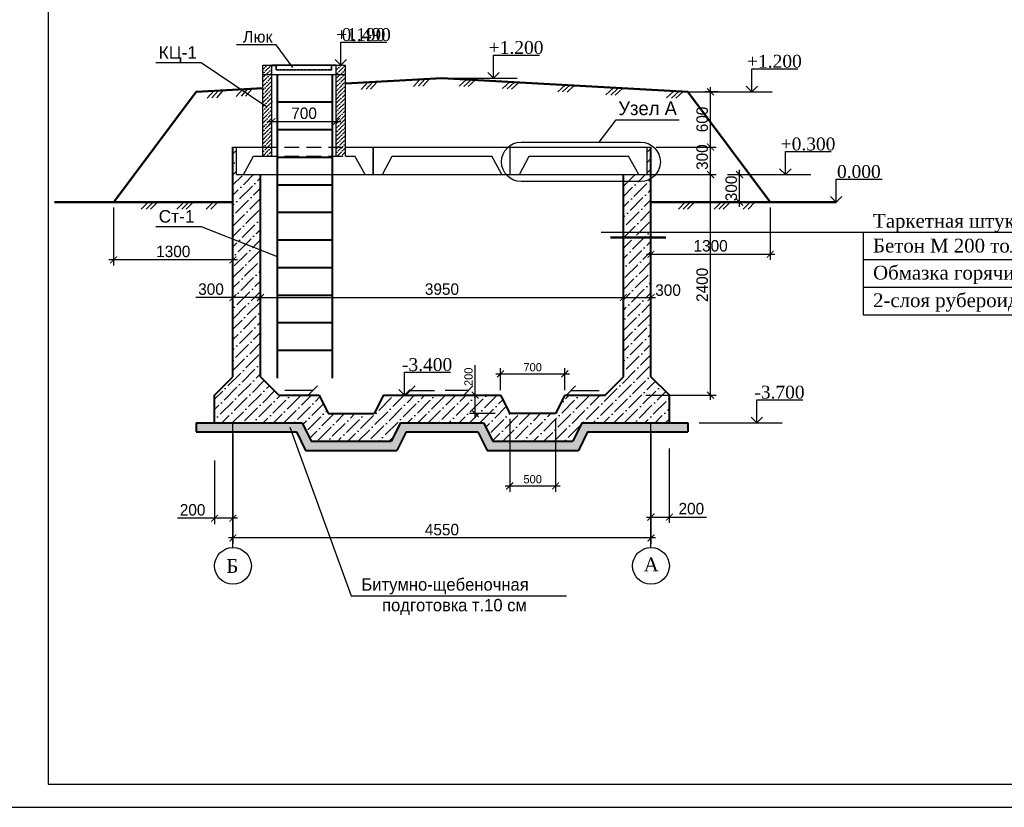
# Model space of a CAD drawing. Header units: millimetres. Extents: x -5733 to 3442, y -1003 to 2277.
# Tile 1 of 20: x 2047 to 2262, y -81 to 90. Entities that reach past the tile are written whole.
import ezdxf
from ezdxf.enums import TextEntityAlignment as Align

# ---------------------------------------------------------------- set-up
doc = ezdxf.new("R2010")
doc.units = ezdxf.units.MM
for name, pattern in [('ACAD_ISO10W100', [18, 12, -3, 0, -3]), ('HIDDEN2', [4.7625, 3.175, -1.5875]), ('HIDDENX2', [0.75, 0.5, -0.25])]:
    doc.linetypes.add(name, pattern=pattern)
doc.styles.add('Arial_3', font='arial.ttf', dxfattribs={"height": 3})
doc.styles.add('style3', font='times.ttf', dxfattribs={"height": 2.5})
doc.styles.add('Times new roman', font='times.ttf', dxfattribs={"height": 2})
doc.styles.add('А2.0', font='GOTHIC.TTF', dxfattribs={"height": 1.8})
doc.styles.add('А2.5', font='GOTHIC.TTF', dxfattribs={"height": 2.5})
doc.styles.add('А2.7', font='arial.ttf', dxfattribs={"height": 2.7})
doc.styles.add('Оксана', font='romans.shx', dxfattribs={"width": 0.7, "height": 3})
doc.dimstyles.new('ISO-25', dxfattribs={"dimtxt": 3, "dimasz": 1.7, "dimexe": 1.25, "dimexo": 0.625, "dimtad": 1, "dimdec": 0, "dimlfac": 100, "dimtxsty": 'А2.5', "dimblk": 'ARCHTICK', "dimcen": 2, "dimclrd": 256, "dimclre": 256, "dimclrt": 256, "dimadec": 0, "dimazin": 0, "dimtfac": 1, "dimtdec": 0, "dimtmove": 0, "dimatfit": 3, "dimldrblk": 'OPEN90', "dimfxl": 1, "dimarcsym": 0})
doc.dimstyles.new('Oks100', dxfattribs={"dimtxt": 3, "dimasz": 2.5, "dimexe": 1, "dimexo": 1, "dimgap": 1, "dimtad": 1, "dimdec": 0, "dimlfac": 100, "dimzin": 0, "dimdsep": 46, "dimtxsty": 'Оксана', "dimblk": 'OBLIQUE', "dimcen": 2.5, "dimdle": 2, "dimadec": 0, "dimazin": 0, "dimtfac": 1, "dimtdec": 0, "dimtofl": 0, "dimtmove": 0, "dimatfit": 3, "dimldrblk": 'OBLIQUE', "dimfxl": 1, "dimtolj": 1, "dimtzin": 0, "dimarcsym": 0})
doc.dimstyles.new('Times new roman', dxfattribs={"dimtxt": 2, "dimasz": 1.3, "dimexe": 1.25, "dimexo": 0.625, "dimtad": 1, "dimdec": 0, "dimlfac": 100, "dimtxsty": 'Times new roman', "dimblk": 'OBLIQUE', "dimcen": 2.5, "dimdle": 1, "dimadec": 0, "dimazin": 0, "dimtfac": 1, "dimtdec": 0, "dimtmove": 0, "dimatfit": 3, "dimldrblk": 'OPEN90', "dimfxl": 1, "dimarcsym": 0})
pattern_1 = [(45, (2350.40182, -215.48142), (-0.044901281, 0.044901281), [])]

# ---------------------------------------------------------------- blocks, each defined once
blk = doc.blocks.new('_ArchTick')
at = {"color": 0, "const_width": 0.15}
blk.add_lwpolyline([(-0.5, -0.5), (0.5, 0.5)], dxfattribs=at)
blk = doc.blocks.new('*D2564')
at = {"color": 0, "lineweight": -2, "transparency": 16777216}
for p, q in [((2093.92, 0.07), (2093.92, -23.81)), ((2184.92, 0.07), (2184.92, -23.81)), ((2185.92, -22.56), (2092.92, -22.56))]:
    blk.add_line(p, q, dxfattribs=at)
at = {"layer": 'Defpoints', "color": 0}
for p in [(2093.92, 1.2), (2184.92, 1.2), (2093.92, -22.56)]:
    blk.add_point(p, dxfattribs=at)
at = {"color": 0, "lineweight": -2, "transparency": 16777216, "xscale": 1.5, "yscale": 1.5, "zscale": 1.5, "rotation": 180}
blk.add_blockref('_ArchTick', (2093.92, -22.56), dxfattribs=at)
at = {"color": 0, "lineweight": -2, "transparency": 16777216, "xscale": 1.5, "yscale": 1.5, "zscale": 1.5}
blk.add_blockref('_ArchTick', (2184.92, -22.56), dxfattribs=at)
at = {"color": 0, "transparency": 16777216, "insert": (2139.42, -20.75), "char_height": 2.5, "attachment_point": 5, "style": 'А2.5'}
blk.add_mtext('4550', dxfattribs=at)
blk = doc.blocks.new('_Open90')
at = {"color": 0, "lineweight": -2}
for p, q in [((0, 0), (-1, 0)), ((-0.5, 0.5), (0, 0)), ((0, 0), (-0.5, -0.5))]:
    blk.add_line(p, q, dxfattribs=at)
blk = doc.blocks.new('*D2565')
at = {"color": 0, "lineweight": -2, "transparency": 16777216}
for p, q in [((2183.83, 56.51), (2199.14, 56.51)), ((2197.89, 7.51), (2197.89, 57.51)), ((2183.83, 8.51), (2199.14, 8.51))]:
    blk.add_line(p, q, dxfattribs=at)
at = {"layer": 'Defpoints', "color": 0}
for p in [(2182.7, 56.51), (2197.89, 56.51), (2182.7, 8.51)]:
    blk.add_point(p, dxfattribs=at)
at = {"color": 0, "lineweight": -2, "transparency": 16777216, "xscale": 1.5, "yscale": 1.5, "zscale": 1.5}
for p, rotation in [((2197.89, 56.51), 90), ((2197.89, 8.51), 270)]:
    blk.add_blockref('_ArchTick', p, dxfattribs=dict(at, rotation=rotation))
at = {"color": 0, "transparency": 16777216, "insert": (2196.08, 32.51), "char_height": 2.5, "attachment_point": 5, "rotation": 90, "style": 'А2.5'}
blk.add_mtext('2400', dxfattribs=at)
blk = doc.blocks.new('*D2568')
at = {"color": 0, "lineweight": -2, "transparency": 16777216}
for p, q in [((2184.92, -3.12), (2184.92, -19.26)), ((2188.92, -3.12), (2188.92, -19.26)), ((2183.92, -18.01), (2188.92, -18.01)), ((2188.92, -18.01), (2196.99, -18.01))]:
    blk.add_line(p, q, dxfattribs=at)
at = {"layer": 'Defpoints', "color": 0}
for p in [(2184.92, -1.99), (2188.92, -1.99), (2188.92, -18.01)]:
    blk.add_point(p, dxfattribs=at)
at = {"color": 0, "lineweight": -2, "transparency": 16777216, "xscale": 1.5, "yscale": 1.5, "zscale": 1.5, "rotation": 180}
blk.add_blockref('_ArchTick', (2184.92, -18.01), dxfattribs=at)
at = {"color": 0, "lineweight": -2, "transparency": 16777216, "xscale": 1.5, "yscale": 1.5, "zscale": 1.5}
blk.add_blockref('_ArchTick', (2188.92, -18.01), dxfattribs=at)
at = {"color": 0, "transparency": 16777216, "insert": (2193.71, -16.19), "char_height": 2.5, "attachment_point": 5, "style": 'А2.5'}
blk.add_mtext('200', dxfattribs=at)
blk = doc.blocks.new('*D2569')
at = {"color": 0, "lineweight": -2, "transparency": 16777216}
for p, q in [((2089.92, -5.69), (2089.92, -19.52)), ((2093.92, -5.69), (2093.92, -19.52)), ((2089.92, -18.27), (2081.85, -18.27)), ((2094.92, -18.27), (2089.92, -18.27))]:
    blk.add_line(p, q, dxfattribs=at)
at = {"layer": 'Defpoints', "color": 0}
for p in [(2089.92, -4.57), (2093.92, -4.57), (2089.92, -18.27)]:
    blk.add_point(p, dxfattribs=at)
at = {"color": 0, "lineweight": -2, "transparency": 16777216, "xscale": 1.5, "yscale": 1.5, "zscale": 1.5, "rotation": 180}
blk.add_blockref('_ArchTick', (2089.92, -18.27), dxfattribs=at)
at = {"color": 0, "lineweight": -2, "transparency": 16777216, "xscale": 1.5, "yscale": 1.5, "zscale": 1.5}
blk.add_blockref('_ArchTick', (2093.92, -18.27), dxfattribs=at)
at = {"color": 0, "transparency": 16777216, "insert": (2085.14, -16.45), "char_height": 2.5, "attachment_point": 5, "style": 'А2.5'}
blk.add_mtext('200', dxfattribs=at)
blk = doc.blocks.new('*D2570')
at = {"color": 0, "lineweight": -2, "transparency": 16777216}
for p, q in [((2186.05, 62.51), (2199.14, 62.51)), ((2197.89, 55.51), (2197.89, 63.51)), ((2186.05, 56.51), (2199.14, 56.51))]:
    blk.add_line(p, q, dxfattribs=at)
at = {"layer": 'Defpoints', "color": 0}
for p in [(2184.92, 62.51), (2197.89, 62.51), (2184.92, 56.51)]:
    blk.add_point(p, dxfattribs=at)
at = {"color": 0, "lineweight": -2, "transparency": 16777216, "xscale": 1.5, "yscale": 1.5, "zscale": 1.5}
for p, rotation in [((2197.89, 62.51), 90), ((2197.89, 56.51), 270)]:
    blk.add_blockref('_ArchTick', p, dxfattribs=dict(at, rotation=rotation))
at = {"color": 0, "transparency": 16777216, "insert": (2196.08, 60.31), "char_height": 2.5, "attachment_point": 5, "rotation": 90, "style": 'А2.5'}
blk.add_mtext('300', dxfattribs=at)
blk = doc.blocks.new('*D2571')
at = {"color": 0, "lineweight": -2, "transparency": 16777216}
for p, q in [((2102.41, 69.15), (2102.41, 69.28)), ((2116.41, 69.15), (2116.41, 69.28)), ((2101.41, 68.03), (2117.41, 68.03))]:
    blk.add_line(p, q, dxfattribs=at)
at = {"layer": 'Defpoints', "color": 0}
for p in [(2102.41, 68.03), (2116.41, 68.03), (2116.41, 68.03)]:
    blk.add_point(p, dxfattribs=at)
at = {"color": 0, "lineweight": -2, "transparency": 16777216, "xscale": 1.5, "yscale": 1.5, "zscale": 1.5, "rotation": 180}
blk.add_blockref('_ArchTick', (2102.41, 68.03), dxfattribs=at)
at = {"color": 0, "lineweight": -2, "transparency": 16777216, "xscale": 1.5, "yscale": 1.5, "zscale": 1.5}
blk.add_blockref('_ArchTick', (2116.41, 68.03), dxfattribs=at)
at = {"color": 0, "transparency": 16777216, "insert": (2109.41, 69.84), "char_height": 2.5, "attachment_point": 5, "style": 'А2.5'}
blk.add_mtext('700', dxfattribs=at)
blk = doc.blocks.new('*D2572')
at = {"color": 0, "lineweight": -2, "transparency": 16777216}
for p, q in [((2093.92, 36.38), (2093.92, 28.52)), ((2099.92, 36.38), (2099.92, 28.52)), ((2093.92, 29.77), (2085.87, 29.77)), ((2099.92, 29.77), (2092.92, 29.77))]:
    blk.add_line(p, q, dxfattribs=at)
at = {"layer": 'Defpoints', "color": 0}
for p in [(2093.92, 37.51), (2099.92, 37.51), (2099.92, 29.77)]:
    blk.add_point(p, dxfattribs=at)
at = {"color": 0, "lineweight": -2, "transparency": 16777216, "xscale": 1.5, "yscale": 1.5, "zscale": 1.5, "rotation": 180}
blk.add_blockref('_ArchTick', (2093.92, 29.77), dxfattribs=at)
at = {"color": 0, "lineweight": -2, "transparency": 16777216, "xscale": 1.5, "yscale": 1.5, "zscale": 1.5}
blk.add_blockref('_ArchTick', (2099.92, 29.77), dxfattribs=at)
at = {"color": 0, "transparency": 16777216, "insert": (2089.15, 31.58), "char_height": 2.5, "attachment_point": 5, "style": 'А2.5'}
blk.add_mtext('300', dxfattribs=at)
blk = doc.blocks.new('*D2573')
at = {"color": 0, "lineweight": -2, "transparency": 16777216}
for p, q in [((2178.92, 39.63), (2178.92, 28.52)), ((2099.92, 36.38), (2099.92, 28.52)), ((2098.92, 29.77), (2179.92, 29.77))]:
    blk.add_line(p, q, dxfattribs=at)
at = {"layer": 'Defpoints', "color": 0}
for p in [(2178.92, 40.75), (2099.92, 37.51), (2178.92, 29.77)]:
    blk.add_point(p, dxfattribs=at)
at = {"color": 0, "lineweight": -2, "transparency": 16777216, "xscale": 1.5, "yscale": 1.5, "zscale": 1.5, "rotation": 180}
blk.add_blockref('_ArchTick', (2099.92, 29.77), dxfattribs=at)
at = {"color": 0, "lineweight": -2, "transparency": 16777216, "xscale": 1.5, "yscale": 1.5, "zscale": 1.5}
blk.add_blockref('_ArchTick', (2178.92, 29.77), dxfattribs=at)
at = {"color": 0, "transparency": 16777216, "insert": (2139.42, 31.58), "char_height": 2.5, "attachment_point": 5, "style": 'А2.5'}
blk.add_mtext('3950', dxfattribs=at)
blk = doc.blocks.new('*D2574')
at = {"color": 0, "lineweight": -2, "transparency": 16777216}
for p, q in [((2178.92, 39.63), (2178.92, 28.52)), ((2184.92, 39.63), (2184.92, 28.52)), ((2177.92, 29.77), (2185.92, 29.77))]:
    blk.add_line(p, q, dxfattribs=at)
at = {"layer": 'Defpoints', "color": 0}
for p in [(2178.92, 40.75), (2184.92, 40.75), (2184.92, 29.77)]:
    blk.add_point(p, dxfattribs=at)
at = {"color": 0, "lineweight": -2, "transparency": 16777216, "xscale": 1.5, "yscale": 1.5, "zscale": 1.5, "rotation": 180}
blk.add_blockref('_ArchTick', (2178.92, 29.77), dxfattribs=at)
at = {"color": 0, "lineweight": -2, "transparency": 16777216, "xscale": 1.5, "yscale": 1.5, "zscale": 1.5}
blk.add_blockref('_ArchTick', (2184.92, 29.77), dxfattribs=at)
at = {"color": 0, "transparency": 16777216, "insert": (2188.64, 31.36), "char_height": 2.5, "attachment_point": 5, "style": 'А2.5'}
blk.add_mtext('300', dxfattribs=at)
blk = doc.blocks.new('*D2575')
at = {"color": 0, "lineweight": -2, "transparency": 16777216}
for p, q in [((2154.17, 3.38), (2154.17, -12.48)), ((2164.17, 3.38), (2164.17, -12.48)), ((2153.17, -11.23), (2165.17, -11.23))]:
    blk.add_line(p, q, dxfattribs=at)
at = {"layer": 'Defpoints', "color": 0}
for p in [(2154.17, 4.51), (2164.17, 4.51), (2164.17, -11.23)]:
    blk.add_point(p, dxfattribs=at)
at = {"color": 0, "lineweight": -2, "transparency": 16777216, "xscale": 1.5, "yscale": 1.5, "zscale": 1.5, "rotation": 180}
blk.add_blockref('_ArchTick', (2154.17, -11.23), dxfattribs=at)
at = {"color": 0, "lineweight": -2, "transparency": 16777216, "xscale": 1.5, "yscale": 1.5, "zscale": 1.5}
blk.add_blockref('_ArchTick', (2164.17, -11.23), dxfattribs=at)
at = {"color": 0, "transparency": 16777216, "insert": (2159.17, -9.78), "char_height": 1.8, "attachment_point": 5, "style": 'А2.0'}
blk.add_mtext('500', dxfattribs=at)
blk = doc.blocks.new('*D2576')
at = {"color": 0, "lineweight": -2, "transparency": 16777216}
for p, q in [((2151.17, 13.15), (2167.17, 13.15)), ((2152.17, 9.63), (2152.17, 14.4)), ((2166.17, 9.63), (2166.17, 14.4))]:
    blk.add_line(p, q, dxfattribs=at)
at = {"layer": 'Defpoints', "color": 0}
for p in [(2166.17, 13.15), (2152.17, 8.51), (2166.17, 8.51)]:
    blk.add_point(p, dxfattribs=at)
at = {"color": 0, "lineweight": -2, "transparency": 16777216, "xscale": 1.5, "yscale": 1.5, "zscale": 1.5, "rotation": 180}
blk.add_blockref('_ArchTick', (2152.17, 13.15), dxfattribs=at)
at = {"color": 0, "lineweight": -2, "transparency": 16777216, "xscale": 1.5, "yscale": 1.5, "zscale": 1.5}
blk.add_blockref('_ArchTick', (2166.17, 13.15), dxfattribs=at)
at = {"color": 0, "transparency": 16777216, "insert": (2159.17, 14.59), "char_height": 1.8, "attachment_point": 5, "style": 'А2.0'}
blk.add_mtext('700', dxfattribs=at)
blk = doc.blocks.new('*D2577')
at = {"color": 0, "lineweight": -2, "transparency": 16777216}
for p, q in [((2146.66, 8.51), (2146.66, 15.02)), ((2151.01, 8.51), (2145.41, 8.51)), ((2146.66, 3.51), (2146.66, 8.51)), ((2151.01, 4.51), (2145.41, 4.51))]:
    blk.add_line(p, q, dxfattribs=at)
at = {"layer": 'Defpoints', "color": 0}
for p in [(2146.66, 8.51), (2152.13, 8.51), (2152.13, 4.51)]:
    blk.add_point(p, dxfattribs=at)
at = {"color": 0, "lineweight": -2, "transparency": 16777216, "xscale": 1.5, "yscale": 1.5, "zscale": 1.5}
for p, rotation in [((2146.66, 8.51), 90), ((2146.66, 4.51), 270)]:
    blk.add_blockref('_ArchTick', p, dxfattribs=dict(at, rotation=rotation))
at = {"color": 0, "transparency": 16777216, "insert": (2145.21, 12.51), "char_height": 1.8, "attachment_point": 5, "rotation": 90, "style": 'А2.0'}
blk.add_mtext('200', dxfattribs=at)
blk = doc.blocks.new('_Oblique')
at = {"color": 0, "linetype": 'ByBlock', "lineweight": -2}
blk.add_line((-0.5, -0.5), (0.5, 0.5), dxfattribs=at)
blk = doc.blocks.new('vcBlockPos')
at = {"color": 0, "linetype": 'ByBlock', "lineweight": -2, "style": 'Arial_3', "flags": 1}
blk.add_attdef('КОЛИЧЕСТВО', text='', height=3, dxfattribs=at).set_placement((0, 0), align=Align.RIGHT)
at = {"color": 0, "linetype": 'ByBlock', "lineweight": -2, "style": 'Arial_3'}
blk.add_attdef('ПОЗИЦИЯ', text='', height=3, dxfattribs=at).set_placement((0, 0), align=Align.BOTTOM_CENTER)
blk.add_attdef('НТЕКСТ', text='', height=3, dxfattribs=at).set_placement((0, 0), align=Align.TOP_CENTER)
blk = doc.blocks.new('*D2584')
at = {"color": 0, "lineweight": -2, "transparency": 16777216}
for p, q in [((2197.89, 61.51), (2197.89, 75.51)), ((2199.54, 74.51), (2196.64, 74.51)), ((2186.05, 62.51), (2199.14, 62.51))]:
    blk.add_line(p, q, dxfattribs=at)
at = {"layer": 'Defpoints', "color": 0}
for p in [(2197.89, 74.51), (2200.66, 74.51), (2184.92, 62.51)]:
    blk.add_point(p, dxfattribs=at)
at = {"color": 0, "lineweight": -2, "transparency": 16777216, "xscale": 1.5, "yscale": 1.5, "zscale": 1.5}
for p, rotation in [((2197.89, 74.51), 90), ((2197.89, 62.51), 270)]:
    blk.add_blockref('_ArchTick', p, dxfattribs=dict(at, rotation=rotation))
at = {"color": 0, "transparency": 16777216, "insert": (2196.08, 68.51), "char_height": 2.5, "attachment_point": 5, "rotation": 90, "style": 'А2.5'}
blk.add_mtext('600', dxfattribs=at)
blk = doc.blocks.new('*D2585')
at = {"color": 0, "lineweight": -2, "transparency": 16777216}
for p, q in [((2204.22, 49.5), (2204.22, 57.51)), ((2205.18, 56.51), (2205.47, 56.51)), ((2205.18, 50.5), (2205.47, 50.5))]:
    blk.add_line(p, q, dxfattribs=at)
at = {"layer": 'Defpoints', "color": 0}
for p in [(2204.05, 56.51), (2204.22, 56.51), (2204.05, 50.5)]:
    blk.add_point(p, dxfattribs=at)
at = {"color": 0, "lineweight": -2, "transparency": 16777216, "xscale": 1.5, "yscale": 1.5, "zscale": 1.5}
for p, rotation in [((2204.22, 56.51), 90), ((2204.22, 50.5), 270)]:
    blk.add_blockref('_ArchTick', p, dxfattribs=dict(at, rotation=rotation))
at = {"color": 0, "transparency": 16777216, "insert": (2202.41, 53.5), "char_height": 2.5, "attachment_point": 5, "rotation": 90, "style": 'А2.5'}
blk.add_mtext('300', dxfattribs=at)
blk = doc.blocks.new('*D2586')
at = {"color": 0, "lineweight": -2, "transparency": 16777216}
for p, q in [((2184.92, 49.38), (2184.92, 37.94)), ((2210.9, 49.38), (2210.9, 37.94)), ((2183.92, 39.19), (2211.9, 39.19))]:
    blk.add_line(p, q, dxfattribs=at)
at = {"layer": 'Defpoints', "color": 0}
for p in [(2184.92, 50.5), (2210.9, 50.5), (2210.9, 39.19)]:
    blk.add_point(p, dxfattribs=at)
at = {"color": 0, "lineweight": -2, "transparency": 16777216, "xscale": 1.5, "yscale": 1.5, "zscale": 1.5, "rotation": 180}
blk.add_blockref('_ArchTick', (2184.92, 39.19), dxfattribs=at)
at = {"color": 0, "lineweight": -2, "transparency": 16777216, "xscale": 1.5, "yscale": 1.5, "zscale": 1.5}
blk.add_blockref('_ArchTick', (2210.9, 39.19), dxfattribs=at)
at = {"color": 0, "transparency": 16777216, "insert": (2197.91, 41), "char_height": 2.5, "attachment_point": 5, "style": 'А2.5'}
blk.add_mtext('1300', dxfattribs=at)
blk = doc.blocks.new('*D2587')
at = {"color": 0, "lineweight": -2, "transparency": 16777216}
for p, q in [((2067.93, 49.33), (2067.93, 36.71)), ((2093.92, 49.38), (2093.92, 36.71)), ((2094.92, 37.96), (2066.93, 37.96))]:
    blk.add_line(p, q, dxfattribs=at)
at = {"layer": 'Defpoints', "color": 0}
for p in [(2067.93, 50.45), (2093.92, 50.5), (2067.93, 37.96)]:
    blk.add_point(p, dxfattribs=at)
at = {"color": 0, "lineweight": -2, "transparency": 16777216, "xscale": 1.5, "yscale": 1.5, "zscale": 1.5, "rotation": 180}
blk.add_blockref('_ArchTick', (2067.93, 37.96), dxfattribs=at)
at = {"color": 0, "lineweight": -2, "transparency": 16777216, "xscale": 1.5, "yscale": 1.5, "zscale": 1.5}
blk.add_blockref('_ArchTick', (2093.92, 37.96), dxfattribs=at)
at = {"color": 0, "transparency": 16777216, "insert": (2080.93, 39.78), "char_height": 2.5, "attachment_point": 5, "style": 'А2.5'}
blk.add_mtext('1300', dxfattribs=at)

msp = doc.modelspace()

# ---------------------------------------------------------------- hatches: boundary and pattern name
h = msp.add_hatch()
h.set_pattern_fill('ANSI36', color=8, scale=0.2)
h.set_pattern_definition([(45, (5038.82974, -1645.6547), (0.3367596, 1.23478522), [1.5875, -0.3175, 0, -0.3175])])
h.paths.add_polyline_path([(2102.413, 80.307), (2100.413, 80.307), (2100.413, 62.507), (2102.413, 62.507)])
h.paths.add_polyline_path([(2102.413, 62.507), (2100.413, 62.507), (2100.413, 60.52), (2102.413, 60.52)])
h.paths.add_polyline_path([(2118.413, 62.507), (2116.413, 62.507), (2116.413, 60.52), (2118.413, 60.52)])
h.paths.add_polyline_path([(2118.413, 80.307), (2116.413, 80.307), (2116.413, 62.507), (2118.413, 62.507)])
h = msp.add_hatch()
h.set_pattern_fill('ANSI31', color=256, scale=0.02, style=0)
h.set_pattern_definition(pattern_1)
h.paths.add_polyline_path([(2103.382, 80.307), (2102.382, 80.307), (2102.382, 80.227), (2103.303, 80.227), (2103.303, 79.308), (2103.382, 79.308)])
h = msp.add_hatch()
h.set_pattern_fill('ANSI31', color=256, scale=0.02, style=0)
h.set_pattern_definition(pattern_1)
h.paths.add_polyline_path([(2115.462, 80.227), (2116.382, 80.227), (2116.382, 80.307), (2115.382, 80.307), (2115.382, 79.308), (2115.462, 79.308)])
h = msp.add_hatch()
h.set_pattern_fill('ANSI36', color=8, scale=0.5)
h.set_pattern_definition([(45, (5033.8487, -1641.8431), (0.841899, 3.08696304), [3.96875, -0.79375, 0, -0.79375])])
h.paths.add_polyline_path([(2099.924, 56.507), (2094.681, 56.507), (2094.681, 62.507), (2093.924, 62.507), (2093.924, 12.507), (2089.924, 8.507), (2089.924, 2.507), (2108.966, 2.507), (2110.966, -1.493), (2128.382, -1.493), (2130.382, 2.507), (2148.466, 2.507), (2150.466, -1.493), (2167.882, -1.493), (2169.882, 2.507), (2188.924, 2.507), (2188.924, 8.507), (2184.924, 12.507), (2184.924, 62.507), (2184.101, 62.507), (2184.101, 56.507), (2178.924, 56.507), (2178.924, 12.507), (2174.924, 8.507), (2166.174, 8.507), (2164.174, 4.507), (2154.174, 4.507), (2152.174, 8.507), (2126.674, 8.507), (2124.674, 4.507), (2114.674, 4.507), (2112.674, 8.507), (2103.924, 8.507), (2099.924, 12.507)])
h = msp.add_hatch()
h.set_pattern_fill('GRAVEL', color=8, scale=0.1)
h.set_pattern_definition([(228.0127875, (5035.67752, -1639.30314), (-20.320000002, -22.859999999), [0.3417214, -33.8304836]), (184.969741, (5035.44892, -1639.55714), (30.479999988, 2.5400001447), [0.5864047, -58.0540489]), (132.510447, (5034.86472, -1639.60794), (25.400000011, -27.93999999), [0.4134815, -40.9347228]), (267.273689, (5033.87412, -1640.24294), (2.5400000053, 50.7999999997), [0.5340045, -52.8664374]), (292.833654, (5033.84872, -1640.77634), (-12.700000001, 30.4799999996), [0.5236337, -51.8398077]), (357.273689, (5034.05192, -1641.25894), (-50.7999999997, 2.5400000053), [0.5340045, -52.8664374]), (37.6942405, (5034.58532, -1641.28434), (-33.0199999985, -25.400000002), [0.7061937, -69.9131153]), (72.2553284, (5035.14412, -1640.85254), (17.7800000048, 55.8799999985), [0.6667195, -66.0052566]), (121.4295656, (5035.34732, -1640.21754), (-20.320000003, 33.0199999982), [0.535813, -53.0455457]), (175.236358, (5035.06792, -1639.76034), (27.94, -2.540000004), [0.6117133, -29.973937]), (222.3974378, (5034.458324, -1639.70954), (-30.479999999, -27.940000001), [0.791078, -78.3167725]), (138.814075, (5036.38872, -1640.26834), (-17.779999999, 15.240000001), [0.2700045, -26.7305658]), (171.4692344, (5036.18552, -1640.09054), (33.020000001, -5.0799999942), [0.513682, -50.854639]), (225, (5035.6775, -1640.0143), (-4e-16, -2.54), [0.3592093, -3.2328931]), (203.19859, (5035.49972, -1639.70954), (12.7, 5.08), [0.1934413, -19.1506224]), (291.80141, (5035.32192, -1639.78574), (-2.54, 7.62), [0.2735656, -13.404753]), (30.963757, (5035.42352, -1640.03974), (7.62, 5.08), [0.4443197, -14.3662982]), (161.56505, (5035.8045, -1639.81114), (5.08, -2.54), [0.3212871, -7.7108981]), (16.3895403, (5033.84872, -1639.78574), (25.4, 7.62), [0.450088, -44.5588267]), (70.346176, (5034.28052, -1639.65874), (-10.160000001, -27.94), [0.377599, -37.3822157]), (293.19859, (5035.80452, -1639.30314), (-5.08, 12.7), [0.3868801, -18.9571836]), (343.6104597, (5035.95692, -1639.65874), (-25.4000000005, 7.619999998), [0.450088, -44.5588267]), (339.443955, (5033.84872, -1641.36054), (-12.7, 5.08), [0.4340352, -21.2677343]), (294.7751406, (5034.25512, -1641.51294), (-12.700000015, 27.939999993), [0.3636721, -36.0035934]), (66.80141, (5035.82992, -1641.84314), (5.08, 12.7), [0.3868801, -18.9571836]), (17.3540246, (5035.98232, -1641.48754), (-33.0199999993, -10.160000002), [0.4257827, -42.152376]), (69.443955, (5034.58532, -1641.84314), (-5.08, -12.7), [0.2170176, -21.484752]), (101.309932, (5035.6775, -1641.84314), (-2.54, 10.16), [0.1295146, -12.821995]), (165.963757, (5035.6521, -1641.71614), (7.62, -2.54), [0.5236337, -9.9490546]), (186.009006, (5035.14412, -1641.58914), (25.4, 2.5400000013), [0.485267, -48.0413649]), (303.690068, (5035.4235, -1640.26834), (-2.54, 5.08), [0.3663239, -8.7917764]), (353.1572266, (5035.62672, -1640.57314), (43.1800000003, -5.0799999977), [0.6395568, -63.316009]), (60.945396, (5036.26172, -1640.64934), (-10.16, -17.78), [0.2615082, -25.8893923]), (90, (5036.3887, -1640.4207), (-2.54, 2.54), [0.1524, -2.3876]), (120.256437, (5035.09332, -1641.51294), (10.159999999, -17.780000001), [0.352867, -34.9339408]), (48.0127875, (5034.91552, -1641.20814), (20.320000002, 22.859999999), [0.6834429, -33.4887622]), (0, (5035.3727, -1640.7001), (2.54, 2.54), [0.6604, -1.8796]), (325.3048465, (5036.03312, -1640.70014), (25.40000001, -17.779999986), [0.4016096, -39.7593167]), (254.054604, (5036.36332, -1640.92874), (-2.54, -10.16), [0.369829, -18.12165]), (207.6459754, (5036.26172, -1641.28434), (-48.2600000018, -25.3999999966), [0.6021451, -59.6124644]), (175.4260787, (5035.72832, -1641.56374), (-33.02, 2.54), [0.6370295, -63.0658465])])
h.paths.add_polyline_path([(2131.618, 0.507), (2147.23, 0.507), (2149.23, -3.493), (2169.118, -3.493), (2171.118, 0.507), (2192.924, 0.507), (2192.924, 2.507), (2169.882, 2.507), (2167.882, -1.493), (2150.466, -1.493), (2148.466, 2.507), (2130.382, 2.507), (2128.382, -1.493), (2110.966, -1.493), (2108.966, 2.507), (2085.924, 2.507), (2085.924, 0.507), (2107.73, 0.507), (2109.73, -3.493), (2129.618, -3.493)])

# ---------------------------------------------------------------- linework, layer by layer
for p, q in [((2077.146, 80.891), (2087.006, 80.891)), ((2087.006, 80.891), (2101.2, 71.353)), ((2137.678, 77.507), (2155.773, 77.507)), ((2193.193, 74.507), (2211.288, 74.507)), ((2201.604, 56.507), (2219.698, 56.507)), ((2201.604, 56.507), (2219.698, 56.507)), ((2077.146, 45.233), (2087.006, 45.233)), ((2087.006, 45.233), (2103.548, 38.693)), ((2174.059, 44.013), (2306.731, 44.013)), ((2231.089, 44.013), (2231.089, 26.013)), ((2231.089, 38.013), (2306.731, 38.013)), ((2231.089, 32.013), (2306.731, 32.013)), ((2231.089, 26.013), (2306.731, 26.013)), ((2195.383, 2.507), (2213.477, 2.507)), ((2106.295, 1.544), (2119.623, -35.127)), ((2119.623, -35.127), (2166.533, -35.127))]:
    msp.add_line(p, q)
at = {"lineweight": 30}
for p, q in [((2100.413, 60.52), (2100.413, 80.307)), ((2100.413, 80.307), (2118.413, 80.307)), ((2102.382, 80.307), (2103.383, 80.307)), ((2103.383, 80.307), (2102.382, 80.307)), ((2102.382, 80.227), (2103.303, 80.227)), ((2102.413, 60.52), (2102.413, 80.307)), ((2103.303, 79.308), (2103.303, 80.227)), ((2103.383, 79.308), (2103.383, 80.307)), ((2116.382, 80.307), (2115.382, 80.307)), ((2115.382, 79.308), (2115.382, 80.307)), ((2115.382, 80.307), (2116.382, 80.307)), ((2115.462, 79.308), (2115.462, 80.227)), ((2116.382, 80.227), (2115.462, 80.227)), ((2116.413, 60.52), (2116.413, 80.307)), ((2118.413, 60.52), (2118.413, 80.307)), ((2100.413, 78.307), (2118.413, 78.307)), ((2103.303, 79.308), (2103.383, 79.308)), ((2103.383, 79.308), (2115.382, 79.308)), ((2115.462, 79.308), (2115.382, 79.308)), ((2134.672, 77.283), (2133.231, 75.688)), ((2135.732, 77.333), (2134.29, 75.738)), ((2136.681, 77.378), (2135.24, 75.782)), ((2144.74, 77.194), (2143.152, 75.744)), ((2096.06, 75.093), (2094.619, 73.498)), ((2097.12, 75.143), (2095.679, 73.548)), ((2098.07, 75.188), (2096.628, 73.592)), ((2123.278, 76.619), (2121.837, 75.024)), ((2124.338, 76.669), (2122.896, 75.074)), ((2125.288, 76.714), (2123.846, 75.119)), ((2145.799, 77.142), (2144.212, 75.692)), ((2146.749, 77.096), (2145.161, 75.646)), ((2154.175, 76.665), (2152.587, 75.215)), ((2155.234, 76.613), (2153.647, 75.163)), ((2156.184, 76.567), (2154.596, 75.117)), ((2166.226, 75.989), (2164.638, 74.539)), ((2167.285, 75.938), (2165.698, 74.488)), ((2168.235, 75.891), (2166.647, 74.441)), ((2176.682, 75.309), (2175.095, 73.859)), ((2177.742, 75.257), (2176.155, 73.807)), ((2178.692, 75.211), (2177.104, 73.761)), ((2089.742, 74.739), (2088.301, 73.144)), ((2090.802, 74.789), (2089.36, 73.193)), ((2091.752, 74.833), (2090.31, 73.238)), ((2189.902, 74.662), (2188.315, 73.212)), ((2190.962, 74.61), (2189.375, 73.16)), ((2191.912, 74.563), (2190.324, 73.113)), ((2093.924, 62.507), (2100.413, 62.507)), ((2094.681, 56.507), (2094.681, 62.507)), ((2118.413, 62.507), (2124.501, 62.507)), ((2124.481, 62.507), (2154.301, 62.507)), ((2124.481, 56.507), (2124.481, 62.507)), ((2124.501, 56.507), (2124.501, 62.507)), ((2154.281, 62.507), (2184.924, 62.507)), ((2154.281, 56.507), (2154.281, 62.507)), ((2154.301, 56.507), (2154.301, 62.507)), ((2184.101, 56.507), (2184.101, 62.507)), ((2096.251, 56.513), (2098.363, 60.52)), ((2098.363, 60.52), (2100.413, 60.52)), ((2118.413, 60.52), (2120.463, 60.52)), ((2122.671, 56.507), (2120.463, 60.52)), ((2126.501, 56.513), (2128.614, 60.52)), ((2128.614, 60.52), (2150.262, 60.52)), ((2152.471, 56.507), (2150.262, 60.52)), ((2156.301, 56.513), (2158.413, 60.52)), ((2158.413, 60.52), (2180.062, 60.52)), ((2182.271, 56.507), (2180.062, 60.52)), ((2094.701, 56.507), (2124.501, 56.507)), ((2124.501, 56.507), (2154.301, 56.507)), ((2154.301, 56.507), (2184.101, 56.507)), ((2075.484, 50.502), (2073.969, 48.976)), ((2076.545, 50.502), (2075.03, 48.976)), ((2077.495, 50.502), (2075.981, 48.976)), ((2083.252, 50.502), (2081.737, 48.976)), ((2084.312, 50.502), (2082.798, 48.976)), ((2085.263, 50.502), (2083.749, 48.976)), ((2089.58, 50.502), (2088.065, 48.976)), ((2090.641, 50.502), (2089.126, 48.976)), ((2192.404, 50.502), (2190.89, 48.976)), ((2193.465, 50.502), (2191.95, 48.976)), ((2194.416, 50.502), (2192.901, 48.976)), ((2200.172, 50.502), (2198.657, 48.976)), ((2201.233, 50.502), (2199.718, 48.976)), ((2202.184, 50.502), (2200.669, 48.976)), ((2206.5, 50.502), (2204.986, 48.976)), ((2207.561, 50.502), (2206.047, 48.976))]:
    msp.add_line(p, q, dxfattribs=at)
at = {"linetype": 'HIDDENX2'}
for p, q in [((2103.382, 80.308), (2115.382, 80.308)), ((2103.383, 79.388), (2115.382, 79.388))]:
    msp.add_line(p, q, dxfattribs=at)
at = {"lineweight": 40}
for p, q in [((2103.548, 78.307), (2103.548, 12.216)), ((2115.548, 78.307), (2115.548, 12.216)), ((2103.548, 72.307), (2115.548, 72.307)), ((2103.548, 66.307), (2115.548, 66.307)), ((2093.924, 12.507), (2093.924, 62.507)), ((2184.924, 12.507), (2184.924, 62.507)), ((2103.548, 60.307), (2115.548, 60.307)), ((2099.924, 12.507), (2099.924, 56.507)), ((2178.924, 12.507), (2178.924, 56.507)), ((2103.548, 54.307), (2115.548, 54.307)), ((2103.548, 48.307), (2115.548, 48.307)), ((2103.548, 42.307), (2115.548, 42.307)), ((2103.548, 36.307), (2115.548, 36.307)), ((2103.548, 30.307), (2115.548, 30.307)), ((2103.548, 24.307), (2115.548, 24.307)), ((2103.548, 18.307), (2115.548, 18.307)), ((2089.924, 8.507), (2093.924, 12.507)), ((2103.924, 8.507), (2099.924, 12.507)), ((2174.924, 8.507), (2178.924, 12.507)), ((2188.924, 8.507), (2184.924, 12.507)), ((2089.924, 2.507), (2089.924, 8.507)), ((2103.924, 8.507), (2112.674, 8.507)), ((2112.674, 8.507), (2114.674, 4.507)), ((2126.674, 8.507), (2124.674, 4.507)), ((2126.674, 8.507), (2152.174, 8.507)), ((2152.174, 8.507), (2154.174, 4.507)), ((2166.174, 8.507), (2164.174, 4.507)), ((2166.174, 8.507), (2174.924, 8.507)), ((2188.924, 2.507), (2188.924, 8.507)), ((2114.674, 4.507), (2124.674, 4.507)), ((2164.174, 4.507), (2154.174, 4.507)), ((2085.924, 2.507), (2108.966, 2.507)), ((2085.924, 2.507), (2085.924, 0.507)), ((2089.924, 2.507), (2108.966, 2.507)), ((2108.966, 2.507), (2110.966, -1.493)), ((2130.382, 2.507), (2128.382, -1.493)), ((2130.382, 2.507), (2148.466, 2.507)), ((2130.382, 2.507), (2148.466, 2.507)), ((2148.466, 2.507), (2150.466, -1.493)), ((2169.882, 2.507), (2167.882, -1.493)), ((2169.882, 2.507), (2192.924, 2.507)), ((2192.924, 2.507), (2192.924, 0.507)), ((2085.924, 0.507), (2107.73, 0.507)), ((2107.73, 0.507), (2109.73, -3.493)), ((2131.618, 0.507), (2129.618, -3.493)), ((2131.618, 0.507), (2147.23, 0.507)), ((2147.23, 0.507), (2149.23, -3.493)), ((2171.118, 0.507), (2169.118, -3.493)), ((2171.118, 0.507), (2192.924, 0.507)), ((2110.966, -1.493), (2128.382, -1.493)), ((2114.674, -1.493), (2124.674, -1.493)), ((2150.466, -1.493), (2167.882, -1.493)), ((2154.174, -1.493), (2164.174, -1.493)), ((2109.73, -3.493), (2129.618, -3.493)), ((2149.23, -3.493), (2169.118, -3.493))]:
    msp.add_line(p, q, dxfattribs=at)
at = {"linetype": 'HIDDEN2'}
for p, q in [((2100.413, 62.507), (2118.413, 62.507)), ((2100.413, 60.52), (2118.413, 60.52))]:
    msp.add_line(p, q, dxfattribs=at)
at = {"lineweight": 50}
for p, q in [((2055.089, 50.502), (2093.924, 50.502)), ((2184.924, 50.502), (2225.24, 50.502))]:
    msp.add_line(p, q, dxfattribs=at)
msp.add_lwpolyline([(2033.706, -81.156), (2453.702, -81.156), (2453.702, 215.848), (2033.706, 215.848)], close=True)
at = {"lineweight": 30}
for points in [[(2053.706, -76.156), (2448.702, -76.156), (2448.702, 210.848), (2053.706, 210.848)], [(2103.083, 80.307), (2115.682, 80.307), (2115.682, 80.355), (2103.083, 80.355)]]:
    msp.add_lwpolyline(points, close=True, dxfattribs=at)
at = {"lineweight": 50}
for points in [[(2139.424, 77.507), (2118.413, 76.328)], [(2139.424, 77.507), (2192.924, 74.507)], [(2100.413, 75.319), (2085.924, 74.507)], [(2085.924, 74.507), (2067.927, 50.452)], [(2192.924, 74.507), (2210.921, 50.452)]]:
    msp.add_lwpolyline(points, dxfattribs=at)
msp.add_lwpolyline([(2173.681, 63.577), (2177.323, 68.443), (2191.062, 68.443)])
msp.add_lwpolyline([(2156.696, 63.577), (2182.673, 63.577, -1), (2182.673, 54.988), (2156.696, 54.988, -1)], format="xyb", close=True)
at = {"const_width": 0.5}
msp.add_lwpolyline([(2176.111, 42.85), (2188.213, 42.85)], dxfattribs=at)
at = {"linetype": 'ACAD_ISO10W100', "ltscale": 1000}
for points in [[(2093.924, -24.639), (2093.924, 2.561)], [(2184.924, -24.639), (2184.924, 2.561)]]:
    msp.add_lwpolyline(points, dxfattribs=at)
for centre in [(2093.924, -28.639), (2184.924, -28.639)]:
    msp.add_circle(centre, 4)

# ---------------------------------------------------------------- block references
ref = msp.add_blockref('vcBlockPos', (2184.193, 68.443))
ref.add_attrib('ПОЗИЦИЯ', 'Узел А', dxfattribs={"color": 0, "linetype": 'ByBlock', "lineweight": -2, "height": 3, "style": 'А2.5'}).set_placement((2184.193, 69.443), align=Align.CENTER)

# ---------------------------------------------------------------- texts
at = {"style": 'style3'}
for s, p in [('+1.490', (2122.338, 86.965)), ('0.190', (2122.338, 86.965)), ('+1.200', (2155.564, 84.167)), ('+1.200', (2211.805, 81.165)), ('+0.300', (2219.123, 63.165)), ('0.000', (2230.181, 57.161)), ('-3.400', (2136.195, 15.165)), ('-3.700', (2212.902, 9.165))]:
    msp.add_text(s, height=2.8, dxfattribs=at).set_placement(p, align=Align.MIDDLE)
for s, height, style, p in [('Люк', 2.5, 'А2.7', (2096.094, 85.244)), ('КЦ-1', 2.7, 'А2.7', (2077.754, 81.739)), ('Ст-1', 2.7, 'А2.7', (2077.754, 46.081)), ('Таркетная штукатурка', 3, 'style3', (2233.276, 44.957)), ('Бетон М 200 толщиной 300 мм', 3, 'style3', (2233.276, 39.555)), ('Обмазка горячим битумом за 2 раза', 3, 'style3', (2233.276, 33.673)), ('2-слоя рубероида на битумной мастике', 3, 'style3', (2233.276, 27.67)), ('Битумно-щебеночная ', 2.7, 'А2.5', (2121.886, -34.018)), ('подготовка т.10 см', 2.7, 'А2.5', (2126.383, -38.517))]:
    msp.add_text(s, height=height, dxfattribs=dict(style=style)).set_placement(p)
at = {"lineweight": 0, "style": 'Times new roman'}
for s, p in [('Б', (2093.803, -30.157)), ('А', (2184.981, -29.825))]:
    msp.add_text(s, height=3, dxfattribs=at).set_placement(p, align=Align.CENTER)

# ---------------------------------------------------------------- dimensions: what is measured, and where the dimension line sits
for base, p1, p2, angle, override, picture, middle in [((2197.895, 74.507), (2184.924, 62.507), (2200.663, 74.507), 270, {"dimtxt": 2.5, "dimasz": 1.5, "dimexo": 1.125, "dimgap": 0.5, "dimlfac": 50, "dimtxsty": 'А2.5', "dimblk": 'ArchTick', "dimcen": 2, "dimtmove": 1, "dimfxl": 1.25, "dimarcsym": 1}, '*D2584', (2196.082, 68.507)), ((2089.924, -18.267), (2093.924, -4.568), (2089.924, -4.568), 180, {"dimtxt": 2.5, "dimasz": 1.5, "dimexo": 1.125, "dimgap": 0.5, "dimlfac": 50, "dimtxsty": 'А2.5', "dimblk": 'ArchTick', "dimcen": 2, "dimfxl": 1.25, "dimarcsym": 1}, '*D2569', (2085.138, -16.454))]:
    dim = msp.add_linear_dim(base=base, p1=p1, p2=p2, angle=angle, dimstyle='Times new roman', override=override)
    dim.commit()
    dim.dimension.update_dxf_attribs({"geometry": picture, "text_midpoint": middle})
for base, p1, p2, override, picture, middle in [((2116.413, 68.028), (2102.413, 68.028), (2116.413, 68.028), {"dimtxt": 2.5, "dimasz": 1.5, "dimexo": 1.125, "dimgap": 0.5, "dimlfac": 50, "dimtxsty": 'А2.5', "dimblk": 'ArchTick', "dimcen": 2, "dimfxl": 1.25, "dimarcsym": 1}, '*D2571', (2109.413, 69.841)), ((2178.924, 29.768), (2099.924, 37.507), (2178.924, 40.751), {"dimtxt": 2.5, "dimasz": 1.5, "dimexo": 1.125, "dimgap": 0.5, "dimlfac": 50, "dimtxsty": 'А2.5', "dimblk": 'ArchTick', "dimcen": 2, "dimtmove": 1, "dimfxl": 1.25, "dimarcsym": 1}, '*D2573', (2139.424, 31.581)), ((2166.174, 13.148), (2152.174, 8.507), (2166.174, 8.507), {"dimtxt": 2.5, "dimasz": 1.5, "dimexo": 1.125, "dimgap": 0.5, "dimlfac": 50, "dimtxsty": 'А2.0', "dimblk": 'ArchTick', "dimcen": 2, "dimfxl": 1.25, "dimarcsym": 1}, '*D2576', (2159.174, 14.593)), ((2164.174, -11.229), (2154.174, 4.507), (2164.174, 4.507), {"dimtxt": 2.5, "dimasz": 1.5, "dimexo": 1.125, "dimgap": 0.5, "dimlfac": 50, "dimtxsty": 'А2.0', "dimblk": 'ArchTick', "dimcen": 2, "dimfxl": 1.25, "dimarcsym": 1}, '*D2575', (2159.174, -9.783)), ((2188.924, -18.008), (2184.924, -1.992), (2188.924, -1.992), {"dimtxt": 2.5, "dimasz": 1.5, "dimexo": 1.125, "dimgap": 0.5, "dimlfac": 50, "dimtxsty": 'А2.5', "dimblk": 'ArchTick', "dimcen": 2, "dimfxl": 1.25, "dimarcsym": 1}, '*D2568', (2193.709, -16.195))]:
    dim = msp.add_linear_dim(base=base, p1=p1, p2=p2, dimstyle='Times new roman', override=override)
    dim.commit()
    dim.dimension.update_dxf_attribs({"geometry": picture, "text_midpoint": middle})
dim = msp.add_linear_dim(base=(2197.895, 62.507), p1=(2184.924, 56.507), p2=(2184.924, 62.507), angle=90, dimstyle='Times new roman', override={"dimtxt": 2.5, "dimasz": 1.5, "dimexo": 1.125, "dimgap": 0.5, "dimlfac": 50, "dimtxsty": 'А2.5', "dimblk": 'ArchTick', "dimcen": 2, "dimfxl": 1.25, "dimarcsym": 1})
dim.commit()
dim.dimension.update_dxf_attribs({"geometry": '*D2570', "text_midpoint": (2197.895, 60.306), "dimtype": 161})
for p1, p2, distance, override, picture, middle in [((2182.7, 8.507), (2182.7, 56.507), -15.194, {"dimtxt": 2.5, "dimasz": 1.5, "dimexo": 1.125, "dimgap": 0.5, "dimlfac": 50, "dimtxsty": 'А2.5', "dimblk": 'ArchTick', "dimcen": 2, "dimfxl": 1.25, "dimarcsym": 1}, '*D2565', (2196.082, 32.507)), ((2152.13, 4.507), (2152.13, 8.507), 5.473, {"dimtxt": 2.5, "dimasz": 1.5, "dimexo": 1.125, "dimgap": 0.5, "dimlfac": 50, "dimtxsty": 'А2.0', "dimblk": 'ArchTick', "dimcen": 2, "dimfxl": 1.25, "dimarcsym": 1}, '*D2577', (2145.212, 12.512)), ((2184.924, 1.197), (2093.924, 1.197), 23.76, {"dimtxt": 2.5, "dimasz": 1.5, "dimexo": 1.125, "dimgap": 0.5, "dimlfac": 50, "dimtxsty": 'А2.5', "dimblk": 'ArchTick', "dimcen": 2, "dimfxl": 1.25, "dimarcsym": 1}, '*D2564', (2139.424, -20.75))]:
    dim = msp.add_aligned_dim(p1=p1, p2=p2, distance=distance, dimstyle='Times new roman', override=override)
    dim.commit()
    dim.dimension.update_dxf_attribs({"geometry": picture, "text_midpoint": middle})
dim = msp.add_linear_dim(base=(2204.219, 56.507), p1=(2204.052, 50.502), p2=(2204.052, 56.507), angle=90, text='300', dimstyle='Times new roman', override={"dimtxt": 2.5, "dimasz": 1.5, "dimexo": 1.125, "dimgap": 0.5, "dimtxsty": 'А2.5', "dimblk": 'ArchTick', "dimcen": 2, "dimfxl": 100, "dimarcsym": 1})
dim.commit()
dim.dimension.update_dxf_attribs({"geometry": '*D2585', "text_midpoint": (2204.219, 53.504), "dimtype": 160})
for base, p1, p2, picture, middle in [((2067.927, 37.964), (2093.924, 50.502), (2067.927, 50.452), '*D2587', (2080.925, 39.777)), ((2210.9, 39.189), (2184.924, 50.502), (2210.9, 50.502), '*D2586', (2197.912, 41.002))]:
    dim = msp.add_linear_dim(base=base, p1=p1, p2=p2, text='1300', dimstyle='Times new roman', override={"dimtxt": 2.5, "dimasz": 1.5, "dimexo": 1.125, "dimgap": 0.5, "dimtxsty": 'А2.5', "dimblk": 'ArchTick', "dimcen": 2, "dimfxl": 100, "dimarcsym": 1})
    dim.commit()
    dim.dimension.update_dxf_attribs({"geometry": picture, "text_midpoint": middle})
for base, p1, p2, override, picture, middle in [((2184.924, 29.768), (2178.924, 40.751), (2184.924, 40.751), {"dimtxt": 2.5, "dimasz": 1.5, "dimexo": 1.125, "dimgap": 0.5, "dimlfac": 50, "dimtxsty": 'А2.5', "dimblk": 'ArchTick', "dimcen": 2, "dimtmove": 1, "dimfxl": 1.25, "dimarcsym": 1}, '*D2574', (2188.644, 29.549)), ((2099.924, 29.768), (2093.924, 37.507), (2099.924, 37.507), {"dimtxt": 2.5, "dimasz": 1.5, "dimexo": 1.125, "dimgap": 0.5, "dimlfac": 50, "dimtxsty": 'А2.5', "dimblk": 'ArchTick', "dimcen": 2, "dimfxl": 1.25, "dimarcsym": 1}, '*D2572', (2089.148, 29.768))]:
    dim = msp.add_linear_dim(base=base, p1=p1, p2=p2, dimstyle='Times new roman', override=override)
    dim.commit()
    dim.dimension.update_dxf_attribs({"geometry": picture, "text_midpoint": middle, "dimtype": 160})

# ---------------------------------------------------------------- leaders
for points, dimstyle, override in [([(2106.967, 79.803), (2103.302, 84.708), (2094.674, 84.708)], 'ISO-25', {"dimgap": 0.625, "dimtad": 0, "dimldrblk": 'None'}), ([(2117.397, 80.307), (2117.397, 85.307), (2127.397, 85.307)], 'ISO-25', {"dimasz": 2.5, "dimgap": 0.625, "dimtad": 0, "dimtxsty": 'style3'}), ([(2117.397, 80.307), (2117.397, 85.307), (2127.397, 85.307)], 'ISO-25', {"dimasz": 2.5, "dimgap": 0.625, "dimtad": 0, "dimtxsty": 'style3'}), ([(2150.623, 77.508), (2150.623, 82.508), (2160.623, 82.508)], 'ISO-25', {"dimasz": 2.5, "dimgap": 0.625, "dimtad": 0, "dimtxsty": 'style3'}), ([(2206.864, 74.507), (2206.864, 79.507), (2216.864, 79.507)], 'ISO-25', {"dimasz": 2.5, "dimgap": 0.625, "dimtad": 0, "dimtxsty": 'style3'}), ([(2214.182, 56.507), (2214.182, 61.507), (2224.182, 61.507)], 'ISO-25', {"dimasz": 2.5, "dimgap": 0.625, "dimtad": 0, "dimtxsty": 'style3'}), ([(2214.182, 56.507), (2214.182, 61.507), (2224.182, 61.507)], 'ISO-25', {"dimasz": 2.5, "dimgap": 0.625, "dimtad": 0, "dimtxsty": 'style3'}), ([(2225.24, 50.502), (2225.24, 55.502), (2235.24, 55.502)], 'ISO-25', {"dimasz": 2.5, "dimgap": 0.625, "dimtad": 0, "dimtxsty": 'style3'}), ([(2131.254, 8.507), (2131.254, 13.507), (2141.254, 13.507)], 'ISO-25', {"dimasz": 2.5, "dimgap": 0.625, "dimtad": 0, "dimtxsty": 'style3'}), ([(2111.318, 9.532), (2105.195, 9.532)], 'Oks100', {"dimasz": 2, "dimgap": 1, "dimtad": 0}), ([(2132.576, 9.518), (2137.782, 9.518)], 'Oks100', {"dimasz": 2, "dimgap": 1, "dimtad": 0}), ([(2145.173, 9.518), (2140.136, 9.518)], 'Oks100', {"dimasz": 2, "dimgap": 1, "dimtad": 0}), ([(2167.53, 9.532), (2173.653, 9.532)], 'Oks100', {"dimasz": 2, "dimgap": 1, "dimtad": 0}), ([(2207.961, 2.507), (2207.961, 7.507), (2217.961, 7.507)], 'ISO-25', {"dimasz": 2.5, "dimgap": 0.625, "dimtad": 0, "dimtxsty": 'style3'})]:
    msp.add_leader(points, dimstyle=dimstyle, override=override)

doc.saveas('drawing.dxf')
